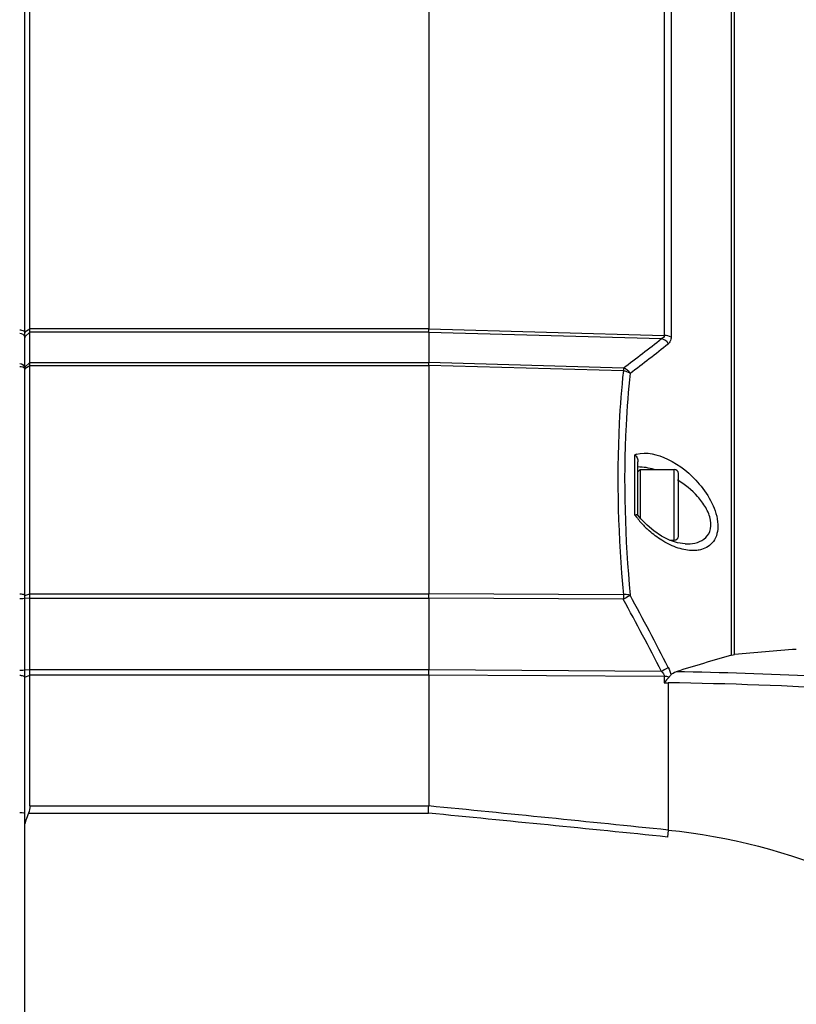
# Model space of a CAD drawing. Header units: millimetres. Extents: x 0 to 420, y -341 to 792.
# Tile 256 of 256: x 255 to 268, y 234 to 251. Entities that reach past the tile are written whole.
import ezdxf

# ---------------------------------------------------------------- set-up
doc = ezdxf.new("R2010")
doc.units = ezdxf.units.MM
doc.header["$LTSCALE"] = 23.1
doc.layers.get('0').update_dxf_attribs({"linetype": 'CONTINUOUS'})
doc.layers.add('DIM_PILOTEES', color=7, linetype='CONTINUOUS')
doc.styles.get("Standard").update_dxf_attribs({"font": 'txt', "width": 0.7})
doc.dimstyles.new('DIMSTYLE_4', dxfattribs={"dimtxt": 2.5, "dimasz": 3.5, "dimexe": 2, "dimexo": 0, "dimtad": 1, "dimdec": 0, "dimlfac": 5.882353, "dimdsep": 46, "dimtxsty": 'Standard', "dimblk": '_FILLED', "dimblk1": '_FILLED', "dimblk2": '_FILLED', "dimcen": 0.09, "dimazin": 2, "dimtp": 0.5, "dimtm": 0.5, "dimtfac": 1, "dimtdec": 0, "dimtofl": 0, "dimtmove": 0, "dimatfit": 3, "dimldrblk": '_FILLED', "dimfxl": 0, "dimtolj": 1, "dimarcsym": 0})

# ---------------------------------------------------------------- blocks, each defined once
blk = doc.blocks.new('_FILLED')
at = {"color": 0, "linetype": 'ByBlock'}
blk.add_solid([(0, 0), (-1, 0.1429), (-1, -0.1429)], dxfattribs=at)
blk = doc.blocks.new('*D6')
at = {"layer": 'DIM_PILOTEES', "color": 2, "linetype": 'Continuous'}
for p, q in [((243.917, 244.078), (243.917, 273.039)), ((284.616, 234.194), (284.616, 273.039)), ((243.917, 271.039), (264.267, 271.039)), ((284.616, 271.039), (264.267, 271.039))]:
    blk.add_line(p, q, dxfattribs=at)
at = {"layer": 'DIM_PILOTEES', "color": 2, "linetype": 'Continuous', "xscale": 3.5, "yscale": 3.5, "zscale": 3.5, "rotation": 180}
blk.add_blockref('_FILLED', (243.917, 271.039), dxfattribs=at)
at = {"layer": 'DIM_PILOTEES', "color": 2, "linetype": 'Continuous', "xscale": 3.5, "yscale": 3.5, "zscale": 3.5}
blk.add_blockref('_FILLED', (284.616, 271.039), dxfattribs=at)
at = {"layer": 'DIM_PILOTEES', "color": 2, "linetype": 'Continuous', "insert": (262.922, 274.164), "char_height": 2.5, "width": 8.57143, "attachment_point": 2, "line_spacing_factor": 0.9}
blk.add_mtext('{\\ftxt;\\W0.0001;\\H0.0001;\\~}{\\ftxt;\\W2.2857142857;\\H2.5; }{\\ftxt;\\W0.0001;\\H0.0001;\\~}', dxfattribs=at)
blk = doc.blocks.new('*D16')
at = {"layer": 'DIM_PILOTEES', "color": 2, "linetype": 'Continuous'}
for p, q in [((244.082, 260.548), (224.78, 249.598)), ((226.52, 250.585), (236.553, 232.9)), ((246.586, 215.215), (236.553, 232.9)), ((264.147, 225.178), (244.846, 214.228))]:
    blk.add_line(p, q, dxfattribs=at)
at = {"layer": 'DIM_PILOTEES', "color": 2, "linetype": 'Continuous', "xscale": 3.5, "yscale": 3.5, "zscale": 3.5}
for p, rotation in [((226.52, 250.585), 119.5668782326), ((246.586, 215.215), 299.5668782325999)]:
    blk.add_blockref('_FILLED', p, dxfattribs=dict(at, rotation=rotation))
at = {"layer": 'DIM_PILOTEES', "color": 2, "linetype": 'Continuous', "insert": (239.271, 234.442), "char_height": 2.5, "width": 8.57143, "attachment_point": 2, "rotation": 299.5669, "line_spacing_factor": 0.9}
blk.add_mtext('{\\ftxt;\\W0.0001;\\H0.0001;\\~}{\\ftxt;\\W2.2857142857;\\H2.5; }{\\ftxt;\\W0.0001;\\H0.0001;\\~}', dxfattribs=at)

msp = doc.modelspace()

# ---------------------------------------------------------------- linework, layer by layer
at = {"color": 7, "linetype": 'Continuous'}
for p, q in [((255.4435, 232.5159), (255.4435, 261.5475)), ((255.5285, 237.8313), (255.5285, 261.6325)), ((262.2435, 260.7195), (262.2435, 245.8622)), ((266.2065, 260.5852), (266.2065, 245.7523)), ((266.3207, 260.5357), (266.3207, 245.7236)), ((267.3378, 240.3697), (267.3378, 259.6732)), ((267.3881, 240.3789), (267.3881, 259.6385)), ((255.4435, 245.8129), (255.5285, 245.8622)), ((255.4435, 245.7296), (255.5285, 245.8066)), ((262.2435, 245.8622), (255.5285, 245.8622)), ((262.2435, 245.8066), (255.5285, 245.8066)), ((262.2435, 245.8622), (266.2065, 245.7523)), ((262.2435, 245.8066), (262.2435, 245.295)), ((262.2435, 245.8066), (266.1599, 245.6979)), ((255.4435, 245.2179), (255.5285, 245.295)), ((255.4435, 245.1935), (255.5285, 245.2461)), ((255.5285, 245.295), (262.2435, 245.295)), ((255.5285, 245.2461), (262.2435, 245.246)), ((265.517, 245.2029), (262.2435, 245.295)), ((262.2435, 245.246), (262.2435, 241.4047)), ((265.517, 245.1538), (262.2435, 245.246)), ((265.7128, 242.7275), (265.7128, 243.7438)), ((265.7626, 242.7252), (265.7626, 243.6268)), ((265.7626, 243.4554), (265.8025, 243.4953)), ((265.8025, 243.4953), (265.8025, 242.6785)), ((265.8025, 243.4953), (266.3746, 243.4953)), ((266.3746, 242.3053), (266.3746, 243.4953)), ((266.4426, 242.3733), (266.4426, 243.4273)), ((265.8138, 242.665), (265.7619, 242.7272)), ((266.2972, 242.3053), (266.3746, 242.3053)), ((266.5588, 242.242), (266.5591, 242.242)), ((255.4435, 241.3731), (255.5285, 241.4046)), ((255.4435, 241.3342), (255.5285, 241.3267)), ((255.5285, 241.4046), (262.2435, 241.4047)), ((255.5285, 241.3267), (262.2435, 241.3267)), ((265.517, 241.3877), (262.2435, 241.4047)), ((262.2435, 241.3267), (262.2435, 240.1208)), ((265.517, 241.3096), (262.2435, 241.3267)), ((255.4435, 240.1281), (255.5285, 240.1207)), ((255.4435, 239.9998), (255.5285, 240.0352)), ((262.2435, 240.1208), (255.5285, 240.1207)), ((262.2435, 240.0351), (255.5285, 240.0352)), ((266.1599, 240.0966), (262.2435, 240.1208)), ((262.2435, 240.0351), (262.2435, 237.8315)), ((266.2065, 240.0106), (262.2435, 240.0351)), ((266.2065, 240.0106), (266.2065, 239.9059)), ((266.2734, 239.9049), (266.2734, 237.4257)), ((255.5066, 237.7108), (262.2375, 237.7108)), ((255.5285, 237.8313), (262.2435, 237.8315)), ((255.4644, 237.5902), (255.4435, 237.5299)), ((266.2734, 237.4257), (266.2615, 237.3087))]:
    msp.add_line(p, q, dxfattribs=at)
for points in [[(266.2954, 242.3059), (266.1609, 242.3745), (266.0315, 242.4618), (265.9169, 242.5587), (265.8138, 242.665)], [(266.5588, 242.242), (266.4287, 242.2607), (266.2954, 242.3059)]]:
    msp.add_lwpolyline(points, dxfattribs=at)
for centre, radius, start, end in [((245.4296, 271.9568), 33.4555, 306.89987, 308.28966), ((245.49, 271.7867), 33.4222, 307.05846, 308.45265), ((265.8495, 243.3577), 0.4095, 106.03754, 109.50021), ((266.3746, 243.4273), 0.068, 0, 90), ((267.0265, 243.686), 1.6262, 216.11344, 217.30342), ((267.0415, 243.6974), 1.645, 217.30412, 218.89345), ((267.0632, 243.7151), 1.673, 218.89748, 222.15009), ((267.0821, 243.7321), 1.6985, 222.1484, 228.34315), ((266.3746, 242.3733), 0.068, 270, 360), ((205.1337, 208.6143), 68.7999, 27.293192, 28.43883), ((205.1013, 208.5075), 68.7461, 27.355121, 28.499344), ((282.9727, 186.2123), 56.3691, 106.10308, 107.09668), ((271.2537, 201.2928), 39.2768, 94.12596, 95.64821), ((267.9772, 238.5178), 2.2499, 138.75401, 141.90768), ((265.2765, 171.8849), 68.2148, 87.091344, 89.055467), ((265.2786, 171.2166), 68.6955, 86.626968, 89.170236), ((255.3585, 237.2631), 0.455, 87.26829, 89.99591), ((301.0852, 221.7002), 48.3089, 160.64487, 160.79643), ((258.57, 237.8915), 3.672, 357.18018, 359.06428), ((122.3133, -1182.8069), 1427.3925, 84.2120559, 84.3743832), ((122.7116, -1166.8156), 1411.5608, 84.1626792, 84.327083)]:
    msp.add_arc(centre, radius, start, end, dxfattribs=at)
for points, knots in [([(255.3585, 245.8468), (255.3694, 245.8468), (255.4015, 245.8444), (255.4435, 245.8208), (255.4435, 245.7976)], [0, 0, 0, 0, 0.3200651, 1, 1, 1, 1]), ([(262.2445, 245.8066), (262.2444, 245.8097), (262.2434, 245.8287), (262.2432, 245.8478), (262.2442, 245.8636)], [0, 0, 0, 0, 0.1645758, 1, 1, 1, 1]), ([(255.4405, 245.7341), (255.4415, 245.7309), (255.443, 245.7243), (255.4435, 245.7176), (255.4435, 245.7142)], [0, 0, 0, 0, 0.5026613, 1, 1, 1, 1]), ([(266.3207, 245.7236), (266.3207, 245.7117), (266.3178, 245.6711), (266.2968, 245.631), (266.2742, 245.613)], [0, 0, 0, 0, 0.2914864, 1, 1, 1, 1]), ([(255.4405, 245.1915), (255.4415, 245.1893), (255.443, 245.1849), (255.4435, 245.1802), (255.4435, 245.1779)], [0, 0, 0, 0, 0.5083965, 1, 1, 1, 1]), ([(262.2425, 245.246), (262.2425, 245.2554), (262.2396, 245.2638), (262.247, 245.2875), (262.2427, 245.287)], [0, 0, 0, 0, 0.6830103, 1, 1, 1, 1]), ([(265.517, 245.1538), (265.4856, 244.8615), (265.3894, 243.6081), (265.4301, 242.3464), (265.517, 241.3877)], [0, 0, 0, 0, 0.2339275, 1, 1, 1, 1]), ([(265.517, 245.2029), (265.517, 245.2), (265.5173, 245.1831), (265.5171, 245.1661), (265.5167, 245.152)], [0, 0, 0, 0, 0.1672783, 1, 1, 1, 1]), ([(265.6312, 245.1151), (265.5999, 244.8251), (265.5037, 243.5814), (265.5444, 242.3293), (265.6312, 241.3782)], [0, 0, 0, 0, 0.2339612, 1, 1, 1, 1]), ([(265.7364, 243.7513), (265.9062, 243.8002), (266.3358, 243.6826), (266.7483, 243.3403), (267.0205, 242.9398), (267.1348, 242.6004), (267.0752, 242.2759), (266.9093, 242.1694), (266.8318, 242.1479)], [0, 0, 0, 0, 0.2116791, 0.4828897, 0.6365752, 0.7860298, 0.9036776, 1, 1, 1, 1]), ([(266.5591, 242.242), (266.6665, 242.2391), (266.844, 242.2647), (266.9943, 242.4521), (266.9972, 242.6575), (266.9102, 242.8593), (266.7296, 243.0993), (266.5528, 243.2422), (266.4285, 243.3196)], [0, 0, 0, 0, 0.2047639, 0.3078777, 0.4309203, 0.5742219, 0.7210904, 1, 1, 1, 1]), ([(265.7619, 242.7272), (265.7607, 242.7288), (265.7434, 242.7337), (265.7272, 242.7297), (265.7128, 242.7275)], [0, 0, 0, 0, 0.1188231, 1, 1, 1, 1]), ([(266.2354, 242.2625), (266.2111, 242.2759), (266.1114, 242.3344), (266.0188, 242.4047), (265.9532, 242.4631)], [0, 0, 0, 0, 0.2396707, 1, 1, 1, 1]), ([(266.8318, 242.1479), (266.8066, 242.1409), (266.6984, 242.1209), (266.5862, 242.1338), (266.5052, 242.1542)], [0, 0, 0, 0, 0.2382696, 1, 1, 1, 1]), ([(255.3585, 241.4018), (255.3676, 241.4018), (255.3953, 241.3996), (255.429, 241.3943), (255.4405, 241.3784)], [0, 0, 0, 0, 0.3164026, 1, 1, 1, 1]), ([(255.3585, 241.3238), (255.3676, 241.3238), (255.3948, 241.3248), (255.4231, 241.3237), (255.4405, 241.3293)], [0, 0, 0, 0, 0.331006, 1, 1, 1, 1]), ([(255.4405, 241.3784), (255.4414, 241.3771), (255.4429, 241.3745), (255.4435, 241.3716), (255.4435, 241.3702)], [0, 0, 0, 0, 0.5253415, 1, 1, 1, 1]), ([(255.4405, 241.3293), (255.4413, 241.3296), (255.4424, 241.3299), (255.4435, 241.3309), (255.4435, 241.3313)], [0, 0, 0, 0, 0.6628384, 1, 1, 1, 1]), ([(265.6312, 241.3782), (265.6232, 241.3805), (265.5857, 241.3888), (265.5468, 241.3897), (265.517, 241.3877)], [0, 0, 0, 0, 0.2184966, 1, 1, 1, 1]), ([(265.6312, 241.3782), (265.6238, 241.373), (265.5867, 241.3485), (265.548, 241.3264), (265.517, 241.3096)], [0, 0, 0, 0, 0.2046535, 1, 1, 1, 1]), ([(266.2742, 240.1621), (266.2667, 240.157), (266.2295, 240.1337), (266.1909, 240.1126), (266.1599, 240.0966)], [0, 0, 0, 0, 0.2059388, 1, 1, 1, 1]), ([(255.3585, 240.1173), (255.3676, 240.1173), (255.3948, 240.1183), (255.4231, 240.1172), (255.4405, 240.1228)], [0, 0, 0, 0, 0.331006, 1, 1, 1, 1]), ([(255.3585, 240.0317), (255.3676, 240.0317), (255.3956, 240.0295), (255.4297, 240.0223), (255.4405, 240.0055)], [0, 0, 0, 0, 0.3128006, 1, 1, 1, 1]), ([(255.4405, 240.1228), (255.4413, 240.1231), (255.4424, 240.1234), (255.4435, 240.1243), (255.4435, 240.1247)], [0, 0, 0, 0, 0.6628384, 1, 1, 1, 1]), ([(255.4405, 240.0055), (255.4415, 240.0041), (255.4429, 240.0012), (255.4435, 239.9979), (255.4435, 239.9964)], [0, 0, 0, 0, 0.5202335, 1, 1, 1, 1]), ([(255.4435, 237.7027), (255.4435, 237.7093), (255.4122, 237.7142), (255.3955, 237.7168), (255.3801, 237.7176)], [0, 0, 0, 0, 0.3005715, 1, 1, 1, 1]), ([(266.2734, 237.4257), (267.2951, 237.3223), (269.3194, 236.7944), (271.9757, 235.1524), (274.0809, 232.8498), (275.5362, 230.0959), (276.3072, 227.0812), (276.385, 223.9711), (275.7706, 220.9225), (274.8996, 219.0335), (274.3564, 218.1606)], [0, 0, 0, 0, 0.1248825, 0.2498108, 0.3747913, 0.4998138, 0.6248636, 0.7499239, 0.8749752, 1, 1, 1, 1])]:
    msp.add_open_spline(points, degree=3, knots=knots, dxfattribs=at)
for points in [[(255.3585, 245.7912), (255.3918, 245.7912), (255.4311, 245.7661), (255.4405, 245.7341)], [(266.2065, 245.7523), (266.2067, 245.7285), (266.1823, 245.7064), (266.1599, 245.6979)], [(266.2742, 245.613), (266.2486, 245.653), (266.206, 245.6865), (266.1599, 245.6979)], [(266.3207, 245.7236), (266.2867, 245.7432), (266.2457, 245.7515), (266.2065, 245.7523)], [(255.3585, 245.2794), (255.3967, 245.2794), (255.4435, 245.2406), (255.4435, 245.2024)], [(255.3585, 245.2305), (255.3888, 245.2305), (255.4285, 245.2193), (255.4405, 245.1915)], [(265.6312, 245.1151), (265.606, 245.156), (265.5634, 245.1908), (265.517, 245.2029)], [(265.6312, 245.1151), (265.5982, 245.138), (265.557, 245.1502), (265.517, 245.1538)], [(265.7128, 243.7438), (265.7407, 243.7119), (265.7626, 243.6692), (265.7626, 243.6268)], [(266.0378, 243.4956), (265.9485, 243.521), (265.8554, 243.5374), (265.7626, 243.5375)], [(266.3736, 242.197), (266.3262, 242.2159), (266.2801, 242.238), (266.2354, 242.2625)], [(266.5052, 242.1542), (266.4604, 242.1654), (266.4164, 242.1799), (266.3736, 242.197)], [(262.2425, 241.3267), (262.2426, 241.3507), (262.2452, 241.3749), (262.2427, 241.3988)], [(265.517, 241.3877), (265.5172, 241.363), (265.5174, 241.3384), (265.5167, 241.3137)], [(267.3378, 240.3697), (267.3542, 240.3745), (267.3711, 240.3772), (267.3881, 240.3789)], [(266.2742, 240.1621), (266.2945, 240.1227), (266.3101, 240.0801), (266.317, 240.0363)], [(262.2445, 240.0351), (262.2444, 240.062), (262.2423, 240.0889), (262.2442, 240.1157)], [(266.1599, 240.0966), (266.1834, 240.074), (266.2068, 240.0432), (266.2065, 240.0106)], [(266.2855, 240.0012), (266.2597, 240.0074), (266.233, 240.0102), (266.2065, 240.0106)], [(266.317, 240.0363), (266.3065, 240.0239), (266.2952, 240.0121), (266.2854, 239.9991)], [(266.317, 240.0363), (266.3385, 240.0618), (266.3692, 240.0807), (266.401, 240.0905)], [(266.2065, 239.9059), (266.2277, 239.9035), (266.2512, 239.9093), (266.2703, 239.8997)], [(255.5285, 237.8313), (255.5285, 237.7905), (255.5201, 237.7493), (255.5066, 237.7108)]]:
    msp.add_open_spline(points, degree=3, dxfattribs=at)

# ---------------------------------------------------------------- dimensions: what is measured, and where the dimension line sits
at = {"layer": 'DIM_PILOTEES', "color": 2, "linetype": 'Continuous'}
dim = msp.add_linear_dim(base=(284.6161, 271.0387), p1=(243.9175, 244.0777), p2=(284.6161, 234.1944), text='{\\ftxt;\\W0.0001;\\H0.0001;\\~}{\\ftxt;\\W2.2857142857;\\H2.5; }{\\ftxt;\\W0.0001;\\H0.0001;\\~}', dimstyle='DIMSTYLE_4', dxfattribs=at)
dim.commit()
dim.dimension.update_dxf_attribs({"geometry": '*D6', "text_midpoint": (262.5651, 271.0387), "dimtype": 160})
dim = msp.add_linear_dim(base=(226.5199, 250.5848), p1=(264.1475, 225.1778), p2=(244.0816, 260.5478), angle=119.56688, text='{\\ftxt;\\W0.0001;\\H0.0001;\\~}{\\ftxt;\\W2.2857142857;\\H2.5; }{\\ftxt;\\W0.0001;\\H0.0001;\\~}', dimstyle='DIMSTYLE_4', dxfattribs=at)
dim.commit()
dim.dimension.update_dxf_attribs({"geometry": '*D16', "text_midpoint": (236.3766, 233.2105), "dimtype": 160})

doc.saveas('drawing.dxf')
